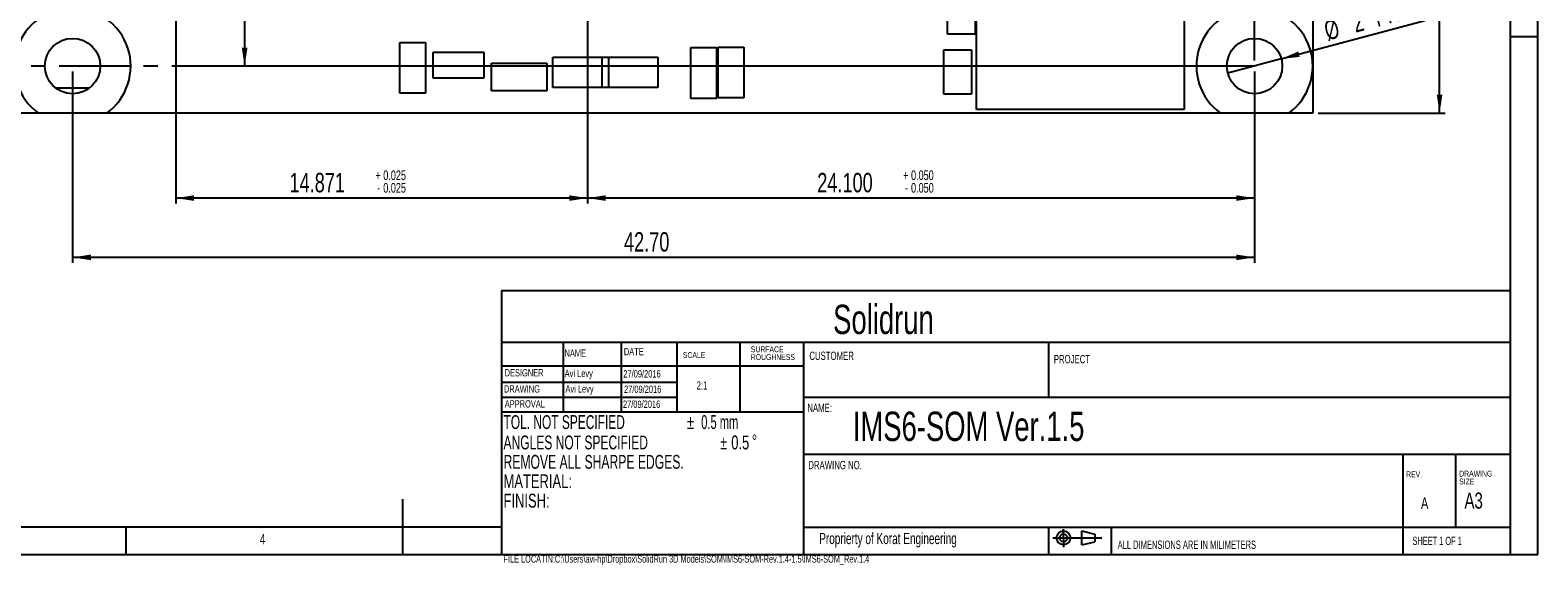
# Model space of a CAD drawing. Extents: x 5 to 415, y 3 to 292.
# Tile 23 of 33: x 143 to 415, y 3 to 100. Entities that reach past the tile are written whole.
import ezdxf
from ezdxf.enums import TextEntityAlignment as Align

# ---------------------------------------------------------------- set-up
doc = ezdxf.new("R2010")
doc.units = 0
doc.linetypes.add('CENTERX2', pattern=[20.32, 12.7, -2.54, 2.54, -2.54])
doc.layers.get('0').update_dxf_attribs({"linetype": 'CONTINUOUS'})
doc.dimstyles.new('SLDDIMSTYLE1', dxfattribs={"dimtxt": 3.5, "dimasz": 3.302, "dimexe": 0, "dimexo": 0.0625, "dimgap": 0.875, "dimtad": 1, "dimlfac": 0.2, "dimrnd": 1e-09, "dimzin": 4, "dimsah": 1, "dimcen": 0.09, "dimazin": 3, "dimtol": 1, "dimtp": 0.05, "dimtm": 0.05, "dimtfac": 1, "dimtofl": 0, "dimtmove": 0, "dimatfit": 3})
doc.dimstyles.new('SLDDIMSTYLE2', dxfattribs={"dimtxt": 3.5, "dimasz": 3.302, "dimexe": 0, "dimexo": 0.0625, "dimgap": 0.875, "dimtad": 1, "dimlfac": 0.2, "dimrnd": 1e-09, "dimzin": 12, "dimsah": 1, "dimcen": 0.09, "dimazin": 3, "dimtol": 1, "dimtp": 0.025, "dimtm": 0.025, "dimtfac": 1, "dimtofl": 0, "dimtmove": 0, "dimatfit": 3})
doc.dimstyles.new('SLDDIMSTYLE3', dxfattribs={"dimtxt": 3.5, "dimasz": 3.302, "dimexe": 0, "dimexo": 0.0625, "dimgap": 0.875, "dimtad": 1, "dimlfac": 0.2, "dimrnd": 1e-09, "dimzin": 12, "dimsah": 1, "dimcen": 0.09, "dimazin": 3, "dimtfac": 1, "dimtofl": 0, "dimtmove": 0, "dimatfit": 3})
doc.dimstyles.new('SLDDIMSTYLE4', dxfattribs={"dimtxt": 3.5, "dimasz": 3.302, "dimexe": 0, "dimexo": 0.0625, "dimgap": 0.875, "dimtad": 1, "dimlfac": 0.2, "dimrnd": 1e-09, "dimzin": 4, "dimsah": 1, "dimcen": 0.09, "dimazin": 3, "dimtfac": 1, "dimtofl": 0, "dimtmove": 0, "dimatfit": 3})
doc.dimstyles.new('SLDDIMSTYLE6', dxfattribs={"dimtxt": 3.5, "dimasz": 3.302, "dimexe": 0, "dimexo": 0.0625, "dimgap": 0.875, "dimtad": 1, "dimlfac": 0.2, "dimrnd": 1e-09, "dimzin": 12, "dimblk1": 'NONE', "dimsah": 1, "dimcen": 0, "dimazin": 3, "dimtfac": 1, "dimtmove": 0, "dimatfit": 3})

# ---------------------------------------------------------------- blocks, each defined once
blk = doc.blocks.new('SW_NOTE_0')
at = {"color": 0, "linetype": 'CONTINUOUS'}
for s, width, p in [('TOL. NOT SPECIFIED ', 0.644737, (0, 0)), ('%%p', 0.7, (33.14, 0)), (' 0.5 mm', 0.6, (35.15, 0)), ('ANGLES NOT SPECIFIED ', 0.65, (0, -3.68)), ('%%p', 0.7, (39.12, -3.68)), ('0.5', 0.7, (41.13, -3.68)), ('%%d', 0.7, (44.86, -3.5)), ('REMOVE ALL SHARPE EDGES.', 0.65625, (0, -7.18)), ('MATERIAL: ', 0.7, (0, -10.68)), ('FINISH: ', 0.7, (0, -14.18))]:
    blk.add_text(s, height=2.5, dxfattribs=dict(at, width=width)).set_placement(p, align=Align.BOTTOM_LEFT)
blk = doc.blocks.new('SW_NOTE_1')
at = {"color": 0, "linetype": 'CONTINUOUS', "width": 0.7}
for s, p in [('SURFACE', (0, 0)), ('ROUGHNESS', (0, -1.41))]:
    blk.add_text(s, height=1.058, dxfattribs=at).set_placement(p, align=Align.BOTTOM_LEFT)
blk = doc.blocks.new('SW_NOTE_2')
at = {"color": 0, "linetype": 'CONTINUOUS', "width": 0.7}
for s, p in [('DRAWING', (0, 0)), ('SIZE', (0, -1.41))]:
    blk.add_text(s, height=1.058, dxfattribs=at).set_placement(p, align=Align.BOTTOM_LEFT)
blk = doc.blocks.new('_D_1')
at = {"color": 7, "linetype": 'CONTINUOUS'}
for p, q in [((243.33, 107.43), (243.33, 68.34)), ((363.83, 92.18), (363.83, 68.34)), ((363.83, 69.34), (243.33, 69.34))]:
    blk.add_line(p, q, dxfattribs=at)
for points in [[(243.33, 69.34), (246.63, 68.84), (246.63, 69.85)], [(363.83, 69.34), (360.53, 69.85), (360.53, 68.84)]]:
    blk.add_solid(points, dxfattribs=at)
at = {"color": 7, "linetype": 'CONTINUOUS', "width": 0.7}
for s, height, p in [('24.100', 3.5, (284.84, 69.34, 0.5)), ('+', 1.75, (300.36, 72.07, 0.5)), ('0.050', 1.75, (301.78, 72.07, 0.5)), ('-', 1.75, (300.68, 69.8, 0.5)), ('0.050', 1.75, (301.78, 69.8, 0.5))]:
    blk.add_text(s, height=height, dxfattribs=at).set_placement(p, align=Align.BOTTOM_LEFT)
blk = doc.blocks.new('_D_2')
at = {"color": 7, "linetype": 'CONTINUOUS'}
for p, q in [((243.33, 107.43), (243.33, 68.34)), ((168.97, 104.81), (168.97, 68.34)), ((243.33, 69.34), (168.97, 69.34))]:
    blk.add_line(p, q, dxfattribs=at)
for points in [[(168.97, 69.34), (172.28, 68.84), (172.28, 69.85)], [(243.33, 69.34), (240.03, 69.85), (240.03, 68.84)]]:
    blk.add_solid(points, dxfattribs=at)
at = {"color": 7, "linetype": 'CONTINUOUS', "width": 0.7}
for s, height, p in [('14.871', 3.5, (189.51, 69.34, 0.5)), ('+', 1.75, (205.03, 72.07, 0.5)), ('0.025', 1.75, (206.45, 72.07, 0.5)), ('-', 1.75, (205.35, 69.8, 0.5)), ('0.025', 1.75, (206.45, 69.8, 0.5))]:
    blk.add_text(s, height=height, dxfattribs=at).set_placement(p, align=Align.BOTTOM_LEFT)
blk = doc.blocks.new('_D_6')
at = {"color": 7, "linetype": 'CONTINUOUS'}
for p, q in [((375.33, 234.68), (398.25, 234.68)), ((397.25, 84.68), (397.25, 234.68)), ((375.33, 84.68), (398.25, 84.68))]:
    blk.add_line(p, q, dxfattribs=at)
for points in [[(397.25, 234.68), (396.74, 231.38), (397.75, 231.38)], [(397.25, 84.68), (397.75, 87.99), (396.74, 87.99)]]:
    blk.add_solid(points, dxfattribs=at)
at = {"color": 7, "linetype": 'CONTINUOUS', "width": 0.7}
blk.add_text('30', height=3.5, rotation=90, dxfattribs=at).set_placement((397.25, 150.03, 186.32), align=Align.BOTTOM_LEFT)
blk = doc.blocks.new('_D_9')
at = {"color": 7, "linetype": 'CONTINUOUS'}
for p, q in [((150.33, 225.68), (150.33, 255.77)), ((150.33, 254.77), (363.83, 254.77)), ((363.83, 94.18), (363.83, 255.77))]:
    blk.add_line(p, q, dxfattribs=at)
for points in [[(150.33, 254.77), (153.63, 254.26), (153.63, 255.28)], [(363.83, 254.77), (360.53, 255.28), (360.53, 254.26)]]:
    blk.add_solid(points, dxfattribs=at)
at = {"color": 7, "linetype": 'CONTINUOUS', "width": 0.7}
blk.add_text('42.70', height=3.5, dxfattribs=at).set_placement((251.81, 254.77, 185.32), align=Align.BOTTOM_LEFT)
blk = doc.blocks.new('_D_10')
at = {"color": 7, "linetype": 'CONTINUOUS'}
for p, q in [((151.33, 224.68), (182.41, 224.68)), ((181.41, 224.68), (181.41, 93.18)), ((362.83, 93.18), (180.41, 93.18))]:
    blk.add_line(p, q, dxfattribs=at)
for points in [[(181.41, 224.68), (180.9, 221.38), (181.92, 221.38)], [(181.41, 93.18), (181.92, 96.49), (180.9, 96.49)]]:
    blk.add_solid(points, dxfattribs=at)
at = {"color": 7, "linetype": 'CONTINUOUS', "width": 0.7}
blk.add_text('26.30', height=3.5, rotation=90, dxfattribs=at).set_placement((181.41, 154.65, 185.32), align=Align.BOTTOM_LEFT)
blk = doc.blocks.new('_D_11')
at = {"color": 7, "linetype": 'CONTINUOUS'}
for q in [(394.61, 101.43), (359, 91.89)]:
    blk.add_line((368.66, 94.48), q, dxfattribs=at)
blk.add_solid([(368.66, 94.48), (371.98, 94.84), (371.72, 95.82)], dxfattribs=at)
at = {"color": 7, "linetype": 'CONTINUOUS', "width": 0.7}
for s, p in [(' TYP.', (384.85, 98.85, 186.32)), ('%%c', (377.27, 96.76, 186.32)), ('2', (382.36, 98.18, 186.32))]:
    blk.add_text(s, height=3.5, rotation=15, dxfattribs=at).set_placement(p, align=Align.BOTTOM_LEFT)
blk = doc.blocks.new('_NONE')
blk = doc.blocks.new('_D_12')
at = {"color": 7, "linetype": 'CONTINUOUS'}
for p, q in [((150.33, 92.18), (150.33, 57.64)), ((363.83, 92.18), (363.83, 57.64)), ((363.83, 58.64), (150.33, 58.64))]:
    blk.add_line(p, q, dxfattribs=at)
for points in [[(150.33, 58.64), (153.63, 58.13), (153.63, 59.15)], [(363.83, 58.64), (360.53, 59.15), (360.53, 58.13)]]:
    blk.add_solid(points, dxfattribs=at)
at = {"color": 7, "linetype": 'CONTINUOUS', "width": 0.7}
blk.add_text('42.70', height=3.5, dxfattribs=at).set_placement((249.93, 58.64, 186.32), align=Align.BOTTOM_LEFT)

msp = doc.modelspace()

# ---------------------------------------------------------------- linework, layer by layer
at = {"color": 7, "linetype": 'CONTINUOUS'}
for p, q in [((415, 5), (415, 292)), ((410, 287), (410, 5)), ((374.329, 234.683), (374.329, 93.183)), ((313.63, 85.318), (313.63, 152.318)), ((351.13, 152.318), (351.13, 85.318)), ((308.384, 98.921), (308.384, 106.921)), ((313.384, 106.921), (313.384, 98.921)), ((313.384, 98.921), (308.384, 98.921)), ((410, 98.5), (415, 98.5)), ((209.444, 97.435), (214.094, 97.435)), ((209.444, 88.285), (209.444, 97.435)), ((214.094, 97.435), (214.094, 88.285)), ((215.474, 91.019), (215.474, 95.669)), ((215.474, 95.669), (224.624, 95.669)), ((224.624, 95.669), (224.624, 91.019)), ((261.991, 87.355), (261.991, 96.505)), ((261.991, 96.505), (266.641, 96.505)), ((266.641, 96.505), (266.641, 87.355)), ((266.924, 87.423), (266.924, 96.573)), ((266.924, 96.573), (271.574, 96.573)), ((271.574, 96.573), (271.574, 87.423)), ((307.678, 96.1), (312.678, 96.1)), ((307.678, 88.1), (307.678, 96.1)), ((312.678, 96.1), (312.678, 88.1)), ((225.996, 93.687), (235.996, 93.687)), ((225.996, 88.687), (225.996, 93.687)), ((235.996, 93.687), (235.996, 88.687)), ((237.102, 89.299), (237.102, 94.799)), ((237.102, 94.799), (247.142, 94.799)), ((245.992, 89.299), (245.992, 94.799)), ((245.992, 94.799), (256.032, 94.799)), ((247.142, 94.799), (247.142, 89.299)), ((256.032, 94.799), (256.032, 89.299)), ((374.329, 93.183), (374.329, 84.683)), ((224.624, 91.019), (215.474, 91.019)), ((153.361, 89.207), (147.298, 89.207)), ((214.094, 88.285), (209.444, 88.285)), ((235.996, 88.687), (225.996, 88.687)), ((247.142, 89.299), (237.102, 89.299)), ((256.032, 89.299), (245.992, 89.299)), ((266.641, 87.355), (261.991, 87.355)), ((271.574, 87.423), (266.924, 87.423)), ((312.678, 88.1), (307.678, 88.1)), ((144.165, 84.683), (139.329, 84.683)), ((156.494, 84.683), (144.165, 84.683)), ((357.665, 84.683), (156.494, 84.683)), ((351.13, 85.318), (313.63, 85.318)), ((369.994, 84.683), (357.665, 84.683)), ((374.329, 84.683), (369.994, 84.683)), ((227.8, 52.624), (227.8, 5)), ((410, 52.624), (227.8, 52.624)), ((410, 43.25), (227.8, 43.25)), ((238.946, 43.25), (238.946, 30.668)), ((249.44, 43.25), (249.44, 30.668)), ((259.493, 43.25), (259.493, 30.668)), ((270.946, 30.668), (270.946, 43.25)), ((282.4, 5), (282.4, 43.25)), ((326.6, 43.25), (326.6, 33.368)), ((282.4, 39), (227.8, 39)), ((259.493, 36.068), (227.8, 36.068)), ((259.493, 33.368), (227.8, 33.368)), ((410, 33.368), (282.4, 33.368)), ((282.4, 30.668), (227.8, 30.668)), ((410, 23.056), (282.4, 23.056)), ((390.656, 5), (390.656, 23.056)), ((400.209, 9.856), (400.209, 23.056)), ((210, 5), (210, 15)), ((10, 10), (227.8, 10)), ((160, 5), (160, 10)), ((410, 9.856), (282.4, 9.856)), ((326.6, 9.856), (326.6, 5)), ((329.319, 7.989), (329.319, 9.551)), ((332.605, 9.239), (334.998, 8.689)), ((337.9, 9.856), (337.9, 5)), ((329.319, 7.989), (329.319, 6.342)), ((5, 5), (415, 5))]:
    msp.add_line(p, q, dxfattribs=at)
at = {"color": 7, "linetype": 'CENTERX2'}
for p, q in [((363.829, 93.183), (126.631, 93.183)), ((327.42, 7.989), (336.263, 7.989))]:
    msp.add_line(p, q, dxfattribs=at)
at = {"color": 8, "linetype": 'CONTINUOUS'}
for p, q in [((332.605, 6.739), (332.605, 9.239)), ((334.998, 8.689), (334.998, 7.289)), ((332.605, 6.739), (334.998, 7.289))]:
    msp.add_line(p, q, dxfattribs=at)
at = {"color": 7, "linetype": 'CONTINUOUS'}
for centre, radius in [((150.329, 93.183), 5), ((363.829, 93.183), 5), ((329.319, 7.989), 1.25), ((329.319, 7.989), 0.7)]:
    msp.add_circle(centre, radius, dxfattribs=at)
for centre in [(150.329, 93.183), (363.829, 93.183)]:
    msp.add_arc(centre, 10.5, 305.95057, 234.04943, dxfattribs=at)

# ---------------------------------------------------------------- block references
for name, p in [('SW_NOTE_1', (272.835, 41.196)), ('SW_NOTE_0', (228.174, 26.899)), ('SW_NOTE_2', (400.792, 18.743))]:
    msp.add_blockref(name, p, dxfattribs=at)

# ---------------------------------------------------------------- texts
for s, height, width, p in [('Solidrun', 5.2917, 0.7, (287.712, 43.212)), ('NAME', 1.3229, 0.7, (239.189, 40.292)), ('DATE', 1.3229, 0.7, (249.911, 40.563)), ('SCALE', 1.0583, 0.7, (260.565, 40.165)), ('CUSTOMER', 1.5, 0.7, (283.416, 39.674)), ('PROJECT', 1.5, 0.7, (327.571, 39.066)), ('DESIGNER', 1.3229, 0.7, (228.372, 36.751)), ('Avi Levy', 1.3229, 0.7, (239.224, 36.632)), ('27/09/2016', 1.3229, 0.7, (249.814, 36.549)), ('DRAWING', 1.3229, 0.7, (228.251, 33.826)), ('Avi Levy', 1.3229, 0.7, (239.363, 33.835)), ('27/09/2016', 1.3229, 0.7, (249.937, 33.767)), ('2:1', 1.5, 0.7, (263.05, 34.307)), ('APPROVAL', 1.3229, 0.7, (228.398, 31.128)), ('27/09/2016', 1.3229, 0.7, (249.744, 31.067)), ('NAME:', 1.5, 0.7, (283.055, 30.269)), ('IMS6-SOM Ver.1.5', 5.29167, 0.7, (291.261, 23.9)), ('DRAWING NO.', 1.5, 0.7, (283.228, 19.944)), ('REV.', 1.0583, 0.7, (391.206, 18.62)), ('A', 2.117, 0.7, (393.889, 12.578)), ('A3', 2.9104, 0.7, (401.74, 12.397)), ('4', 1.852, 0.7, (184.167, 6.281)), ('Proprierty of Korat Engineering', 2.032, 0.666129, (285.19, 6.257)), ('SHEET 1 OF 1', 1.5, 0.6125, (392.36, 6.256)), ('ALL DIMENSIONS ARE IN MILIMETERS', 1.5, 0.65625, (339.1, 5.556)), ('FILE LOCATIN:C:\\Users\\avi-hp\\Dropbox\\SolidRun 3D Models\\SOM\\IMS6-SOM-Rev.1.4-1.5\\IMS6-SOM_Rev.1.4', 1.32292, 0.689175, (228.174, 3.125))]:
    msp.add_text(s, height=height, dxfattribs=dict(at, width=width)).set_placement(p, align=Align.BOTTOM_LEFT)

# ---------------------------------------------------------------- dimensions: what is measured, and where the dimension line sits
for base, p1, p2, dimstyle, picture, middle in [((363.829, 254.77), (150.329, 224.683), (363.829, 93.183), 'SLDDIMSTYLE4', '_D_9', (257.632, 254.77)), ((168.974, 69.345), (243.329, 108.433), (168.974, 105.808), 'SLDDIMSTYLE2', '_D_2', (200.889, 69.345)), ((243.329, 69.345), (363.829, 93.183), (243.329, 108.433), 'SLDDIMSTYLE1', '_D_1', (296.219, 69.345)), ((150.329, 58.641), (363.829, 93.183), (150.329, 93.183), 'SLDDIMSTYLE4', '_D_12', (255.746, 58.641))]:
    dim = msp.add_linear_dim(base=base, p1=p1, p2=p2, dimstyle=dimstyle, dxfattribs=at)
    dim.commit()
    dim.dimension.update_dxf_attribs({"geometry": picture, "text_midpoint": middle, "dimtype": 160})
for base, p1, p2, dimstyle, picture, middle in [((397.247, 234.683), (374.329, 84.683), (374.329, 234.683), 'SLDDIMSTYLE3', '_D_6', (397.247, 152.612)), ((181.411, 93.183), (150.329, 224.683), (363.829, 93.183), 'SLDDIMSTYLE4', '_D_10', (181.411, 160.465))]:
    dim = msp.add_linear_dim(base=base, p1=p1, p2=p2, angle=90, dimstyle=dimstyle, dxfattribs=at)
    dim.commit()
    dim.dimension.update_dxf_attribs({"geometry": picture, "text_midpoint": middle, "dimtype": 160})
dim = msp.add_diameter_dim_2p(p1=(359, 91.889), p2=(368.659, 94.478), text='<> TYP.', dimstyle='SLDDIMSTYLE6', dxfattribs=at)
dim.commit()
dim.dimension.update_dxf_attribs({"geometry": '_D_11', "text_midpoint": (386.103, 99.152), "dimtype": 163})

doc.saveas('drawing.dxf')
